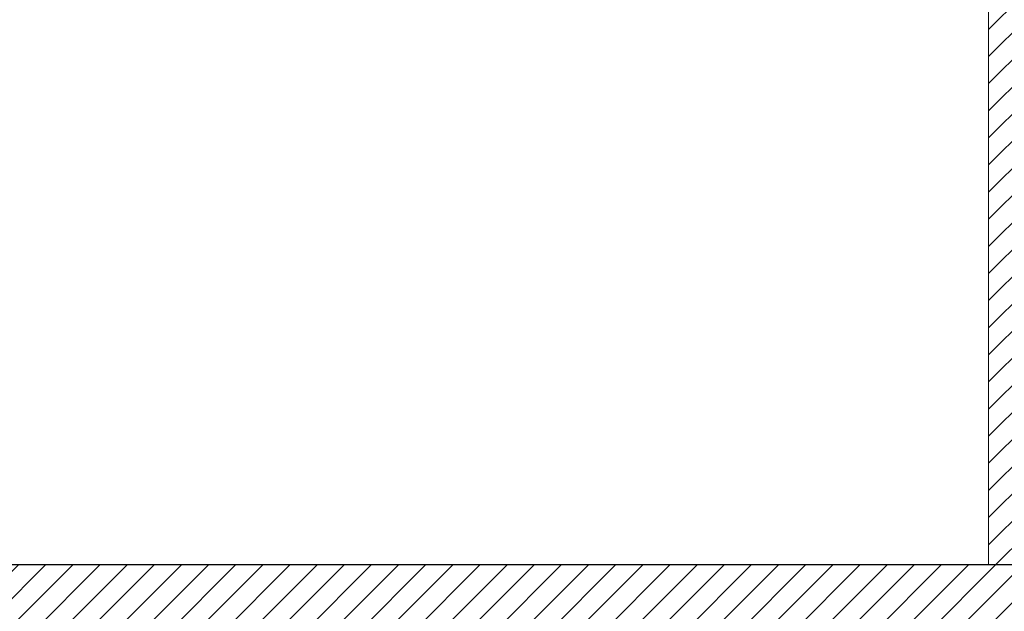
# Model space of a CAD drawing. Header units: inches. Extents: x 27484 to 71626, y -45113 to 39.
# Tile 22 of 256: x 33939 to 34004, y -39882 to -39844. Entities that reach past the tile are written whole.
import ezdxf

# ---------------------------------------------------------------- set-up
doc = ezdxf.new("R2010")
doc.units = ezdxf.units.IN
doc.header["$LTSCALE"] = 50
doc.header["$MEASUREMENT"] = 0
doc.layers.add('A-rdzenie zelbetowe', color=6, linetype='Continuous')
doc.layers.add('A-SCIANY', color=5, linetype='Continuous', lineweight=18)
doc.layers.add('A-ść. istn.', color=8, linetype='Continuous', lineweight=0)

msp = doc.modelspace()

# ---------------------------------------------------------------- hatches: boundary and pattern name
at = {"layer": 'A-ść. istn.', "ltscale": 0.1}
h = msp.add_hatch(dxfattribs=at)
h.set_pattern_fill('ANSI31', color=256, scale=10)
h.paths.add_polyline_path([(34014.94899, -39842.09555), (34002.48246, -39842.09555), (34002.48246, -39879.09555), (34014.94899, -39879.09555)])
h.paths.add_polyline_path([(34014.94899, -39782.09555), (34002.48246, -39782.09555), (34002.48246, -39842.09555), (34014.94899, -39842.09555)])
h.paths.add_polyline_path([(34014.94899, -39755.09555), (34002.48246, -39755.09555), (34002.48246, -39757.09555), (33969.48246, -39757.09555), (33969.48246, -39769.09555), (34002.48246, -39769.09555), (34002.48246, -39782.09555), (34014.94899, -39782.09555)])
h.paths.add_polyline_path([(34027.48246, -39755.09555), (34014.98246, -39755.09555), (34014.98246, -39782.09555), (34027.48246, -39782.09555)])
h.paths.add_polyline_path([(34027.48246, -39782.09555), (34014.98246, -39782.09555), (34014.98246, -39842.09555), (34027.48246, -39842.09555)])
h.paths.add_polyline_path([(34027.48246, -39842.09555), (34014.98246, -39842.09555), (34014.98246, -39879.09555), (34027.48246, -39879.09555)])
h = msp.add_hatch(dxfattribs=at)
h.set_pattern_fill('ANSI31', color=256, scale=10)
h.paths.add_polyline_path([(33612.48246, -39879.09555), (34027.48246, -39879.09555), (34027.48246, -39904.09555), (33612.48246, -39904.09555)])

# ---------------------------------------------------------------- linework, layer by layer
at = {"layer": 'A-rdzenie zelbetowe', "ltscale": 0.1}
msp.add_lwpolyline([(33612.48246, -39879.09555), (34027.48246, -39879.09555), (34027.48246, -39904.09555), (33612.48246, -39904.09555)], close=True, dxfattribs=at)
at = {"layer": 'A-SCIANY', "ltscale": 3}
for q in [(34002.48246, -39769.09555), (33862.48246, -39879.09555)]:
    msp.add_line((34002.48246, -39879.09555), q, dxfattribs=at)

doc.saveas('drawing.dxf')
